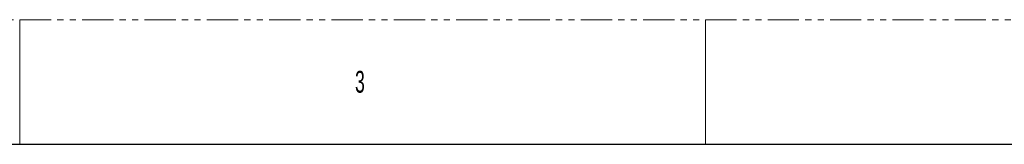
# Paper-space layout 'Sheet2' of a CAD drawing. Header units: millimetres. Extents: x 0 to 1118, y 0 to 864.
# Tile 84 of 85: x 698 to 899, y 838 to 864. Entities that reach past the tile are written whole.
import ezdxf

# ---------------------------------------------------------------- set-up
doc = ezdxf.new("R2010")
doc.units = ezdxf.units.MM
doc.linetypes.add('PHANTOM', pattern=[12.7, 6.35, -1.27, 1.27, -1.27, 1.27, -1.27])
doc.styles.add('SLDTEXTSTYLE2', font='TXT', dxfattribs={"width": 0.6})

psp = doc.layouts.new('Sheet2')

# ---------------------------------------------------------------- linework, layer by layer
at = {"color": 7, "linetype": 'PHANTOM', "lineweight": 0}
psp.add_line((0, 863.6), (1117.6, 863.6), dxfattribs=at)
at = {"color": 7, "linetype": 'Continuous', "lineweight": 0}
for p, q in [((698.5, 863.6), (698.5, 838.2)), ((838.2, 863.6), (838.2, 838.2))]:
    psp.add_line(p, q, dxfattribs=at)
at = {"color": 7, "linetype": 'Continuous', "lineweight": 30}
psp.add_line((12.7, 838.2), (1104.9, 838.2), dxfattribs=at)

# ---------------------------------------------------------------- texts
at = {"color": 7, "linetype": 'Continuous', "lineweight": 0, "insert": (766.794, 853.173), "char_height": 4.445, "attachment_point": 1, "style": 'SLDTEXTSTYLE2'}
psp.add_mtext('3', dxfattribs=at)

doc.saveas('drawing.dxf')
